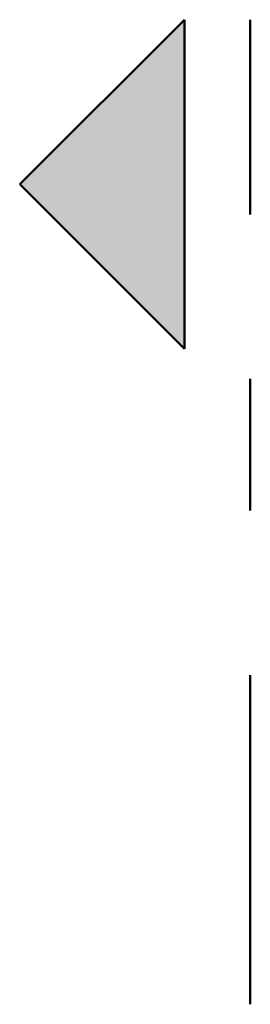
# Model space of a CAD drawing. Header units: millimetres. Extents: x -50 to 85, y 0 to 206.
# Tile 2 of 152: x -42.372 to -42.197, y 35 to 35.748. Entities that reach past the tile are written whole.
import ezdxf

# ---------------------------------------------------------------- set-up
doc = ezdxf.new("R2010")
doc.units = ezdxf.units.MM
doc.linetypes.add('DASHDOT', pattern=[1, 0.5, -0.25, 0, -0.25])

msp = doc.modelspace()

# ---------------------------------------------------------------- hatches: boundary and pattern name
at = {"lineweight": 35, "true_color": 0x0000ff}
msp.add_hatch(color=5, dxfattribs=at).paths.add_polyline_path([(-42.3715299, 35.6228024), (-42.2465299, 35.4978024), (-42.2465299, 35.7478024)])

# ---------------------------------------------------------------- linework, layer by layer
at = {"color": 4, "linetype": 'Continuous', "lineweight": 50}
for p, q in [((-42.2465299, 35.7478024), (-42.3715299, 35.6228024)), ((-42.2465299, 35.4978024), (-42.2465299, 35.7478024)), ((-42.3715299, 35.6228024), (-42.2465299, 35.4978024))]:
    msp.add_line(p, q, dxfattribs=at)
at = {"color": 4, "linetype": 'DASHDOT', "lineweight": 50, "ltscale": 0.5}
msp.add_line((-42.1965299, 34.9998701), (-42.1965299, 35.7478024), dxfattribs=at)

doc.saveas('drawing.dxf')
